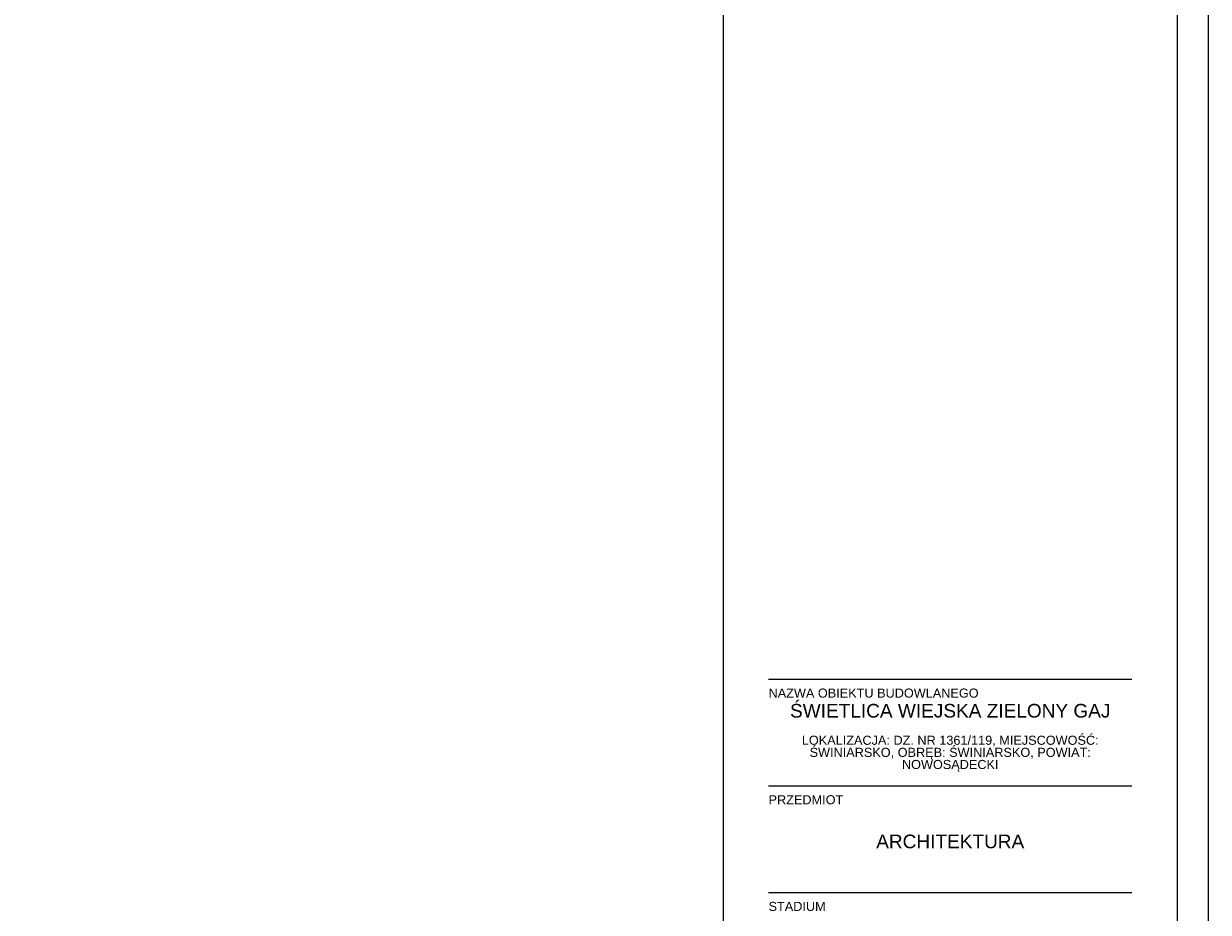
# Model space of a CAD drawing. Header units: millimetres. Extents: x -115268 to 140687, y -37779 to 24471.
# Tile 207 of 256: x 47033 to 48338, y 7774 to 8753. Entities that reach past the tile are written whole.
import ezdxf

# ---------------------------------------------------------------- set-up
doc = ezdxf.new("R2010")
doc.units = ezdxf.units.MM
doc.layers.get('0').update_dxf_attribs({"lineweight": 9})
doc.layers.add('A_CIENKA', color=7, linetype='Continuous', lineweight=9)
doc.layers.add('A_RAMKA', color=7, linetype='Continuous', lineweight=9)
doc.styles.add('Arial', font='arial.ttf')

# ---------------------------------------------------------------- blocks, each defined once
blk = doc.blocks.new('METRYKA11')
for p, q in [((7511378.7, 5508935.2), (7511378.7, 5506025.2)), ((7511878.7, 5508935.2), (7511878.7, 5506025.2)), ((7511428.7, 5507265.3), (7511828.7, 5507265.3)), ((7511428.7, 5507147.9), (7511828.7, 5507147.9)), ((7511428.7, 5507030.5), (7511828.7, 5507030.5))]:
    blk.add_line(p, q)
at = {"ltscale": 80, "char_height": 10, "attachment_point": 1, "style": 'Arial'}
for s, insert, width in [('NAZWA OBIEKTU BUDOWLANEGO', (7511428.7, 5507255), 390.836), ('{\\fArial|b0|i0|c238|p34;PRZEDMIOT}', (7511428.7, 5507137.6), 135.734), ('{\\fArial|b0|i0|c238|p34;STADIUM}', (7511428.7, 5507020.2), 135.734)]:
    blk.add_mtext(s, dxfattribs=dict(at, insert=insert, width=width))
at = {"char_height": 15, "width": 400, "attachment_point": 1, "style": 'Arial'}
for s, insert in [('\\pxsm0.8,qc;ŚWIETLICA WIEJSKA ZIELONY GAJ\\P\\psm0.6;\\P\\psm0.8;{\\H0.66667x;LOKALIZACJA: DZ. NR 1361/119, MIEJSCOWOŚĆ: ŚWINIARSKO, OBRĘB: ŚWINIARSKO, POWIAT: NOWOSĄDECKI}', (7511428.7, 5507238.1)), ('\\pxqc;ARCHITEKTURA', (7511428.7, 5507094.2))]:
    blk.add_mtext(s, dxfattribs=dict(at, insert=insert))

msp = doc.modelspace()

# ---------------------------------------------------------------- linework, layer by layer
at = {"layer": 'A_CIENKA'}
msp.add_lwpolyline([(44137.72768, 9730.89955), (48337.72768, 9730.89955), (48337.72768, 6760.89955), (44137.72768, 6760.89955), (44137.72768, 9730.89955)], dxfattribs=at)
at = {"layer": 'A_RAMKA'}
msp.add_lwpolyline([(44317.72768, 9700.89955), (48303.54185, 9700.89955), (48303.54185, 6790.89955), (44317.72768, 6790.89955)], close=True, dxfattribs=at)

# ---------------------------------------------------------------- block references
at = {"layer": 'A_CIENKA'}
msp.add_blockref('METRYKA11', (-7463575.1277, -5499234.27302), dxfattribs=at)

doc.saveas('drawing.dxf')
